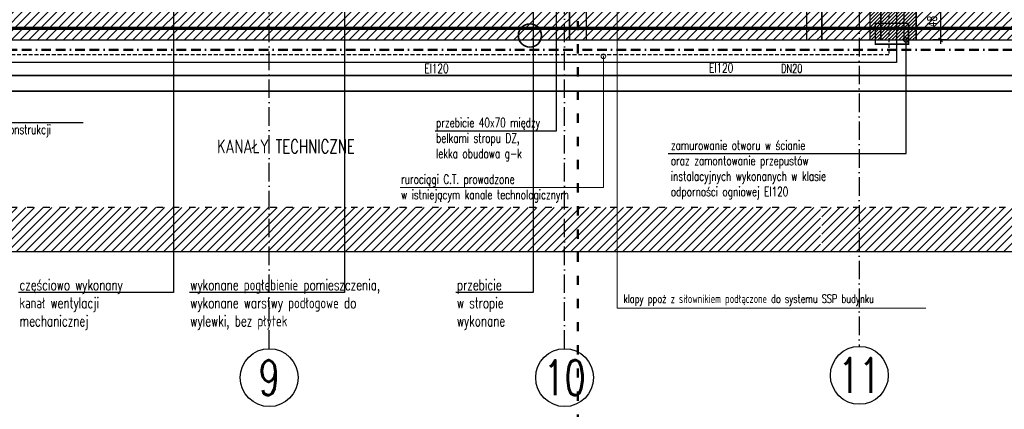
# Model space of a CAD drawing. Header units: millimetres. Extents: x 167273 to 188273, y -125105 to -88145.
# Tile 195 of 210: x 174289 to 175565, y -92290 to -91786. Entities that reach past the tile are written whole.
import ezdxf

# ---------------------------------------------------------------- set-up
doc = ezdxf.new("R2010")
doc.units = ezdxf.units.MM
doc.header["$PDMODE"] = 35
doc.header["$PDSIZE"] = 5
for name, pattern in [('ACAD_ISO03W100', [30, 12, -18]), ('ACAD_ISO10W100', [18, 12, -3, 0, -3]), ('BORDER2', [0.875, 0.25, -0.125, 0.25, -0.125, 0, -0.125]), ('DASHED', [0.75, 0.5, -0.25])]:
    doc.linetypes.add(name, pattern=pattern)
for name, color, linetype in [('!_ppoz', 10, 'Continuous'), ('a-op_leader', 9, 'Continuous'), ('a-op_text', 9, 'Continuous'), ('a-osie', 1, 'ACAD_ISO10W100'), ('a-wymiary', 9, 'Continuous'), ('b-przerywana2', 2, 'ACAD_ISO03W100'), ('b-widokowa', 7, 'Continuous'), ('b-ściany', 2, 'Continuous'), ('h-hatch', 8, 'Continuous')]:
    doc.layers.add(name, color=color, linetype=linetype)
doc.layers.add('!_zmiany', color=7, linetype='Continuous', true_color=0xfa7d00)
doc.layers.add('!zakres', color=7, linetype='ACAD_ISO03W100', lineweight=60, true_color=0x8a14ff)
for name, color, linetype, lineweight in [('_WENT-OPIS', 9, 'Continuous', 15), ('El-koryta_puszki', 10, 'Continuous', 35), ('IS_kan_san', 34, 'Continuous', 53), ('IS_przejscia_ppoz_sciany', 212, 'Continuous', 60), ('IS_woda_ppoż', 141, 'BORDER2', 20), ('TIS-WYT.PPOŻ- OPIS', 9, 'Continuous', 20), ('TIS_CO_POWROT', 150, 'DASHED', 13), ('TIS_CO_ZASILANIE', 10, 'Continuous', 13), ('TIS_CO_ŚR', 7, 'Continuous', 9), ('TIS_przejscia_ppoz_stropy', 22, 'Continuous', 18)]:
    doc.layers.add(name, color=color, linetype=linetype, lineweight=lineweight)
doc.styles.add('_WENTYLACJA', font='romans.shx', dxfattribs={"width": 0.7, "height": 11})
doc.styles.add('PPAB_100', font='romans.shx', dxfattribs={"width": 0.7, "height": 12})
doc.dimstyles.new('newPPAB_100', dxfattribs={"dimscale": 0, "dimtxt": 16, "dimasz": 1, "dimexe": 10, "dimexo": 10, "dimgap": 5, "dimtad": 1, "dimdec": 0, "dimzin": 0, "dimdsep": 46, "dimtxsty": 'PPAB_100', "dimblk": 'tick_50', "dimcen": 0.09, "dimdle": 5, "dimse1": 1, "dimse2": 1, "dimclrd": 9, "dimclre": 9, "dimclrt": 161, "dimadec": 0, "dimazin": 0, "dimtfac": 1, "dimtdec": 0, "dimtix": 1, "dimtmove": 2, "dimatfit": 0, "dimldrblk": 'tick_50', "dimfxl": 0, "dimtolj": 1, "dimtzin": 0, "dimarcsym": 0})
pattern_1 = [(45, (0, -5000), (-5.61266007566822, 5.612660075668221), [])]

# ---------------------------------------------------------------- blocks, each defined once
blk = doc.blocks.new('tick_50')
at = {"color": 9, "ltscale": 20}
for p, q in [((-5, 0), (5, 0)), ((0, 10), (0, -10))]:
    blk.add_line(p, q, dxfattribs=at)
at = {"color": 0}
blk.add_line((2.5, 2.5), (-2.5, -2.5), dxfattribs=at)
blk = doc.blocks.new('*D300')
at = {"layer": 'a-wymiary', "color": 9, "lineweight": -2}
blk.add_line((175482.2775780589, -91764.89367188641), (175482.2775780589, -91810.89367188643), dxfattribs=at)
at = {"layer": 'Defpoints', "color": 0}
for p in [(175370.4418078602, -91763.89367188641), (175450.4418078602, -91811.89367188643), (175482.2775780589, -91811.89367188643)]:
    blk.add_point(p, dxfattribs=at)
at = {"layer": 'a-wymiary', "color": 9, "lineweight": -2}
for p, rotation in [((175482.2775780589, -91763.89367188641), 90), ((175482.2775780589, -91811.89367188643), 270)]:
    blk.add_blockref('tick_50', p, dxfattribs=dict(at, rotation=rotation))
at = {"layer": 'a-wymiary', "color": 161, "insert": (175471.2775780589, -91787.8936718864), "char_height": 12, "attachment_point": 5, "rotation": 90, "style": 'PPAB_100'}
blk.add_mtext('\\A1;48', dxfattribs=at)

msp = doc.modelspace()

# ---------------------------------------------------------------- hatches: boundary and pattern name
at = {"layer": '!_ppoz'}
h = msp.add_hatch(dxfattribs=at)
h.set_pattern_fill('ANSI31', color=256, style=0)
h.set_pattern_definition([(45, (15000, -5000), (-2.245064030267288, 2.245064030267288), [])])
h.paths.add_polyline_path([(175390.4418078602, -91811.89367188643), (175450.4418078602, -91811.89367188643), (175450.4418078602, -91763.8936718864), (175390.4418078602, -91763.8936718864)])
at = {"layer": 'h-hatch'}
h = msp.add_hatch(dxfattribs=at)
h.set_pattern_fill('ANSI31', color=256, scale=2.5, style=0)
h.set_pattern_definition(pattern_1)
h.paths.add_polyline_path([(176547.4418078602, -91280.91027285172), (176547.4414917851, -91280.91027285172), (175581.4418078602, -91280.89367188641), (175581.4418078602, -91296.89367188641), (176510.4418078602, -91296.89367188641), (176510.4418078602, -91307.89367188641), (176490.4418078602, -91307.89367188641), (176490.4418078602, -91336.89367188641), (176510.4418078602, -91336.89367188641), (176510.4418078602, -91734.89367188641), (176490.4418078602, -91734.89367188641), (176490.4418078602, -91763.89367188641), (176162.4418078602, -91763.89367188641), (176162.4418078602, -91734.89367188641), (176133.4418078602, -91734.89367188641), (176133.4418078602, -91763.89367188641), (175771.4418078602, -91763.89367188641), (175771.4418078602, -91734.89367188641), (175742.4418078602, -91734.89367188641), (175742.4418078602, -91763.89367188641), (175450.4418078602, -91763.89367188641), (175450.4418078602, -91811.89367188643), (176547.4418078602, -91811.89367188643)])
h = msp.add_hatch(dxfattribs=at)
h.set_pattern_fill('ANSI31', color=256, scale=2.5, style=0)
h.set_pattern_definition(pattern_1)
h.paths.add_polyline_path([(175390.4418078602, -91763.89367188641), (175370.4418078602, -91763.89367188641), (175370.4418078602, -91341.89367188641), (175326.4418078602, -91341.89367188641), (175326.4418078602, -91811.89367188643), (175390.4418078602, -91811.89367188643)])
h = msp.add_hatch(dxfattribs=at)
h.set_pattern_fill('ANSI31', color=256, scale=2.5, style=0)
h.set_pattern_definition(pattern_1)
h.paths.add_polyline_path([(175326.4418078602, -91763.8936718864), (173498.4418078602, -91763.89367188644), (173498.4418078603, -91687.89367188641), (173456.44180786, -91687.89367188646), (173456.4418078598, -91768.89367188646), (172740.44180786, -91768.89367188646), (172740.44180786, -91509.89367188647), (173049.4418078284, -91509.89367188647), (173049.4418078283, -91462.89367188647), (172688.44180786, -91462.89367188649), (172688.44180786, -91772.89367188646), (172675.44180786, -91772.89367188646), (172675.44180786, -91807.89367188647), (172689.44180786, -91807.89367188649), (172689.44180786, -91840.89367188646), (172719.4418078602, -91840.89367188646), (172719.4418078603, -91794.89367188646), (173456.4418078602, -91794.89367188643), (173456.4418078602, -92037.89367188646), (172866.44180786, -92037.89367188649), (172866.44180786, -92085.8936718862), (172893.44180786, -92085.89367188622), (172893.44180786, -92154.89367188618), (172736.44180786, -92154.8936718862), (172736.44180786, -92085.89367188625), (172786.44180786, -92085.89367188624), (172786.44180786, -92037.89367188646), (172719.4418078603, -92037.8936718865), (172719.4418078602, -91930.89367188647), (172689.44180786, -91930.89367188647), (172689.44180786, -92037.89367188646), (172684.44180786, -92037.89367188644), (172684.44180786, -92085.89367188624), (172708.44180786, -92085.89367188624), (172708.44180786, -92154.89367188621), (172341.44180786, -92154.89367188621), (172341.44180786, -92085.89367188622), (172341.44180786, -92037.89367188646), (172313.44180786, -92037.89367188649), (172313.44180786, -92085.89367188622), (172313.44180786, -92154.8936718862), (171946.44180786, -92154.89367188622), (171946.44180786, -92085.8936718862), (171949.44180786, -92085.8936718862), (171949.44180786, -91927.89367188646), (171828.44180786, -91927.89367188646), (171828.44180786, -91937.89367188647), (171922.44180786, -91937.89367188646), (171922.44180786, -92037.89367188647), (171899.44180786, -92037.89367188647), (171899.44180786, -92085.8936718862), (171919.44180786, -92085.8936718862), (171919.44180786, -92154.89367188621), (171559.44180786, -92154.89367188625), (171559.44180786, -92085.89367188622), (171559.44180786, -92037.89367188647), (171562.4418078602, -92037.89367188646), (171562.4418078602, -91937.89367188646), (171738.44180786, -91937.89367188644), (171738.44180786, -91927.89367188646), (171562.4418078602, -91927.89367188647), (171562.4418078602, -91882.89367188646), (171531.4418078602, -91882.89367188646), (171531.4418078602, -92045.89367188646), (171008.44180786, -92045.89367188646), (171008.44180786, -91802.89367188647), (171393.44180786, -91802.89367188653), (171393.44180786, -91817.89367188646), (171405.44180786, -91817.89367188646), (171405.44180786, -91802.89367188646), (171438.44180786, -91802.89367188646), (171438.44180786, -91762.89367188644), (171159.44180786, -91762.89367188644), (171159.44180786, -91722.89367188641), (171105.4418078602, -91722.89367188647), (171105.4418078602, -91757.8936718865), (170976.44180786, -91757.8936718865), (170976.44180786, -92085.89367188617), (171540.44180786, -92085.89367188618), (171540.44180786, -92172.8936718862), (172913.44180786, -92172.89367188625), (172913.44180786, -92085.89367188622), (175326.4418078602, -92085.89367188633), (175326.4418078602, -92028.89367188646), (173498.4418078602, -92028.89367188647), (173498.4418078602, -91811.89367188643), (175326.4418078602, -91811.89367188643)])
h = msp.add_hatch(dxfattribs=at)
h.set_pattern_fill('ANSI31', color=256, scale=2.5, style=0)
h.set_pattern_definition(pattern_1)
h.paths.add_polyline_path([(179254.4418078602, -91524.89367188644), (179211.4418078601, -91524.89367188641), (179211.4418078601, -91747.89367188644), (179185.4418078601, -91747.89367188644), (179185.4418078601, -91772.89367188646), (178861.4418078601, -91772.89367188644), (178861.4418078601, -91747.89367188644), (178835.4418078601, -91747.89367188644), (178835.4418078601, -91772.89367188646), (178555.4418078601, -91772.89367188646), (178555.4418078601, -91804.89367188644), (179211.4418078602, -91804.89367188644), (179211.4418078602, -92028.89367188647), (177274.4418078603, -92028.89367188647), (177274.4418078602, -92794.89367188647), (175744.4418078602, -92794.89367188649), (175744.4418078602, -92248.89367188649), (175776.4418078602, -92248.89367188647), (175776.4418078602, -92028.89367188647), (175328.2390016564, -92028.89367188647), (175328.2390016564, -92085.89367188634), (175743.4418078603, -92085.89367188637), (175743.4418078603, -92212.8936718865), (175700.4418078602, -92212.89367188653), (175700.4418078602, -93184.89367188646), (175744.4418078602, -93184.89367188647), (175744.4418078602, -92832.89367188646), (177316.4418078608, -92832.89367188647), (177316.44180786, -92087.89367188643), (178055.4418078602, -92087.89367188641), (178055.4418078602, -92261.89367188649), (178095.8247762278, -92261.89367188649), (178221.9831916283, -93037.0069635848), (178259.4896429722, -93030.90236633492), (178128.9536979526, -92228.89367188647), (178088.4418078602, -92228.89367188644), (178088.4418078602, -92087.89367188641), (179254.4418078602, -92087.89367188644), (179254.4418078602, -92064.8936718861)])

# ---------------------------------------------------------------- linework, layer by layer
at = {"layer": '!_ppoz'}
msp.add_lwpolyline([(175390.4418078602, -91811.89367188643), (175450.4418078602, -91811.89367188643), (175450.4418078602, -91763.8936718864), (175390.4418078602, -91763.8936718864)], close=True, dxfattribs=at)
at = {"layer": '!_zmiany', "elevation": -59.5000000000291}
for points in [[(174709.4465951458, -91697.76848172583), (174709.4465951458, -92138.8675740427)], [(174487.9233989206, -91746.39367188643), (174487.9233989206, -92138.8675740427)], [(174954.2669344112, -91746.39367188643), (174954.2669344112, -92138.8675740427)], [(174487.9233989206, -92138.8675740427), (174286.9160707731, -92138.8675740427)], [(174709.4465951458, -92138.8675740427), (174508.4392669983, -92138.8675740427)], [(174954.2669344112, -92138.8675740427), (174854.0141110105, -92138.8675740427)]]:
    msp.add_lwpolyline(points, dxfattribs=at)
at = {"layer": '!zakres', "linetype": 'DASHED', "ltscale": 40, "const_width": 4, "flags": 128}
msp.add_lwpolyline([(173471.4418078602, -91779.89178133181), (173471.4418078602, -91796.89367188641), (176532.4418078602, -91796.89367188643), (176532.4418078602, -91175.8936718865), (173471.4418078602, -91175.8936718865), (173471.4418078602, -91477.89367188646), (172703.44180786, -91477.89367188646), (172703.44180786, -91779.98857163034)], close=True, dxfattribs=at)
at = {"layer": '_WENT-OPIS', "lineweight": 15, "ltscale": 5}
msp.add_lwpolyline([(175045.1452533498, -91832.95556153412), (175045.1452533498, -92003.18453075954), (174781.9052734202, -92003.18453075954)], dxfattribs=at)
msp.add_circle((175045.1452533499, -91832.95556153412), 3, dxfattribs=at)
at = {"layer": 'a-op_leader'}
for points in [[(174063.1626975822, -91683.64052296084), (174063.1626975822, -91918.68015238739), (174370.9543906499, -91918.68015238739)], [(174826.9052734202, -91929.59308454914), (174984.2141381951, -91929.59308454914), (174984.2141381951, -91751.14199467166)], [(175129.0945310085, -91958.92028914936), (175437.5587640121, -91958.92028914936), (175437.5587640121, -91811.89367188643)]]:
    msp.add_lwpolyline(points, dxfattribs=at)
msp.add_circle((175437.5587640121, -91811.89367188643), 3, dxfattribs=at)
at = {"layer": 'a-osie', "ltscale": 2}
for p, q in [((174611.9418078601, -92211.89367188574), (174611.9418078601, -91011.89367188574)), ((174994.9418078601, -92211.89367188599), (174994.9418078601, -91011.89367188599)), ((175376.9418078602, -91014.98575919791), (175376.9418078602, -92208.80158457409))]:
    msp.add_line(p, q, dxfattribs=at)
at = {"layer": 'a-osie', "linetype": 'Continuous'}
for centre in [(174611.9418078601, -92249.39367188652), (174994.9418078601, -92249.39367188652), (175376.9418078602, -92246.39367188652)]:
    msp.add_circle(centre, 37.49999999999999, dxfattribs=at)
at = {"layer": 'b-przerywana2', "ltscale": 0.7}
msp.add_line((175776.4418078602, -92028.89367188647), (173498.4418078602, -92028.89367188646), dxfattribs=at)
at = {"layer": 'b-widokowa'}
msp.add_line((175390.4418078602, -91811.89367188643), (175450.4418078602, -91811.89367188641), dxfattribs=at)
at = {"layer": 'b-ściany'}
for p, q in [((175390.4418078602, -91763.8936718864), (175390.4418078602, -91811.89367188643)), ((175450.4418078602, -91763.8936718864), (175450.4418078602, -91811.89367188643)), ((173498.4418078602, -91811.89367188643), (175390.4418078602, -91811.89367188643)), ((175450.4418078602, -91811.89367188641), (176547.4418078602, -91811.89367188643)), ((172913.44180786, -92085.89367188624), (175743.4418078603, -92085.89367188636))]:
    msp.add_line(p, q, dxfattribs=at)
at = {"layer": 'El-koryta_puszki', "const_width": 2}
msp.add_lwpolyline([(175308.6446140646, -91811.89367188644), (175328.2390016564, -91811.89367188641), (175328.2390016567, -91763.89367188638), (175308.6446140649, -91763.89367188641)], close=True, dxfattribs=at)
at = {"layer": 'El-koryta_puszki'}
msp.add_lwpolyline([(173498.4418078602, -91878.15022421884), (176838.4418078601, -91878.15022421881), (176838.4418078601, -91858.15022421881), (173498.4418078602, -91858.15022421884)], close=True, dxfattribs=at)
msp.add_circle((174949.9358203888, -91806.13829286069), 15, dxfattribs=at)
at = {"layer": 'IS_kan_san', "linetype": 'ACAD_ISO03W100', "lineweight": 50}
msp.add_line((175012.0938326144, -91517.34321418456), (175012.0938326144, -92332.76403219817), dxfattribs=at)
at = {"layer": 'IS_przejscia_ppoz_sciany', "const_width": 2}
for points in [[(175001.2957731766, -91811.89367188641), (175001.2957731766, -91763.89367188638), (175023.1279461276, -91763.89367188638), (175023.1279461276, -91811.89367188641)], [(175404.8127073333, -91811.89367188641), (175404.8127073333, -91763.89367188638), (175434.9196837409, -91763.89367188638), (175434.9196837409, -91811.89367188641)]]:
    msp.add_lwpolyline(points, close=True, dxfattribs=at)
at = {"layer": 'IS_woda_ppoż', "lineweight": 50, "ltscale": 50}
msp.add_line((178557.4363698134, -91824.89367188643), (173522.4564910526, -91824.89367188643), dxfattribs=at)
at = {"layer": 'TIS-WYT.PPOŻ- OPIS'}
msp.add_lwpolyline([(175005.5121522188, -91729.19175939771), (175062.962498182, -91729.19175939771), (175062.962498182, -92159.19371183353), (175462.962498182, -92159.19371183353)], dxfattribs=at)
at = {"layer": 'TIS_CO_POWROT', "lineweight": 30, "ltscale": 10}
for p, q in [((175415.2266050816, -91614.56274189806), (175415.2266050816, -91830.95556153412)), ((175415.2266050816, -91830.95556153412), (173422.4716870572, -91830.95556153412))]:
    msp.add_line(p, q, dxfattribs=at)
at = {"layer": 'TIS_CO_ZASILANIE', "lineweight": 30}
for p, q in [((175425.2266050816, -91621.56274189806), (175425.2266050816, -91840.95556153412)), ((175425.2266050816, -91840.95556153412), (173422.4716870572, -91840.95556153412))]:
    msp.add_line(p, q, dxfattribs=at)
at = {"layer": 'TIS_przejscia_ppoz_stropy', "const_width": 2}
msp.add_lwpolyline([(175397.6465483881, -91790.32847517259), (175440.6578362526, -91790.32847517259), (175440.6578362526, -91817.26961152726), (175397.6465483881, -91817.26961152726)], close=True, dxfattribs=at)

# ---------------------------------------------------------------- texts
at = {"layer": '!_zmiany', "char_height": 14, "width": 248.50935462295, "attachment_point": 1, "style": 'PPAB_100'}
for s, insert in [('{\\Fromans.shx|c238;częściowo wykonany \\Pkanał wentylacji \\Pmechanicznej}', (174288.2247248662, -92122.24362694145, -59.5000000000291)), ('{\\Fromans.shx|c238;wykonane pogłębienie pomieszczenia,\\Pwykonane warstwy podłogowe do wylewki, bez płytek}', (174509.7479210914, -92122.24362694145, -59.5000000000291)), ('{\\Fromans.shx|c238;przebicie \\Pw stropie \\Pwykonane}', (174855.3227651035, -92122.24362694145, -59.5000000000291))]:
    msp.add_mtext(s, dxfattribs=dict(at, insert=insert))
at = {"layer": '_WENT-OPIS', "lineweight": 15, "ltscale": 5, "insert": (174782.9052734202, -91986.2808868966), "char_height": 12, "width": 474.581126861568, "attachment_point": 1, "style": 'PPAB_100'}
msp.add_mtext('{\\Fromans.shx|c238;rurociągi C.T. prowadzone \\Pw istniejącym kanale technologicznym}', dxfattribs=at)
at = {"layer": 'a-op_text', "ltscale": 0.5, "style": 'PPAB_100'}
for s, insert, char_height, width, attachment_point in [('{\\Fromans.shx|c238;wylanie stóp fundamentowych\\Pszczegóły wg proj. technicznego konstrukcji}', (174079.7562506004, -91901.77650852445), 12, 474.581126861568, 1), ('przebicie 40x70 mi{\\Fromans.shx|c238;ę}dzy \\Pbelkami stropu DZ{\\Fromans.shx|c238;,\\Plekka obudowa g-k}', (174828.2139275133, -91912.96913744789), 12, 248.50935462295, 1), ('{\\Fromans.shx|c238;KANAŁY TECHNICZNE}', (174633.6596815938, -91949.79086797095), 18, 463.3171218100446, 5), ('{\\Fromans.shx|c238;zamurowanie otworu w ścianie\\Poraz zamontowanie przepustów instalacyjnych wykonanych w klasie odporności ogniowej EI120}', (175132.611729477, -91942.29634204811), 12, 268.348947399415, 1)]:
    msp.add_mtext(s, dxfattribs=dict(at, insert=insert, char_height=char_height, width=width, attachment_point=attachment_point))
at = {"layer": 'a-osie', "linetype": 'ACAD_ISO10W100', "char_height": 45, "width": 4405.7835, "attachment_point": 5, "style": 'PPAB_100'}
for s, insert in [('9', (174611.9418078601, -92249.39367188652)), ('10', (174994.9418078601, -92249.39367188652)), ('11', (175376.9418078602, -92246.39367188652))]:
    msp.add_mtext(s, dxfattribs=dict(at, insert=insert))
at = {"layer": 'El-koryta_puszki', "char_height": 12, "width": 5874.378000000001, "attachment_point": 4, "style": 'PPAB_100'}
for insert in [(174813.1889369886, -91848.72258632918), (175182.1914718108, -91848.00788352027)]:
    msp.add_mtext('EI120', dxfattribs=dict(at, insert=insert))
at = {"layer": 'TIS-WYT.PPOŻ- OPIS', "insert": (175065.9364833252, -92141.67876768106), "char_height": 11, "width": 909.3029740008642, "attachment_point": 1, "style": '_WENTYLACJA'}
msp.add_mtext(' klapy ppoż z siłownikiem podłączone do systemu SSP budynku ', dxfattribs=at)
at = {"layer": 'TIS_CO_ŚR', "insert": (175275.715927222, -91854.28031410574, -2857.499999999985), "char_height": 11, "width": 34.00994739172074, "attachment_point": 7, "style": '_WENTYLACJA'}
msp.add_mtext('DN20', dxfattribs=at)

# ---------------------------------------------------------------- dimensions: what is measured, and where the dimension line sits
at = {"layer": 'a-wymiary'}
dim = msp.add_linear_dim(base=(175482.2775780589, -91811.89367188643), p1=(175370.4418078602, -91763.89367188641), p2=(175450.4418078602, -91811.89367188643), angle=90, dimstyle='newPPAB_100', override={"dimscale": 1}, dxfattribs=at)
dim.commit()
dim.dimension.update_dxf_attribs({"geometry": '*D300', "text_midpoint": (175471.2775780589, -91787.8936718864)})

doc.saveas('drawing.dxf')
